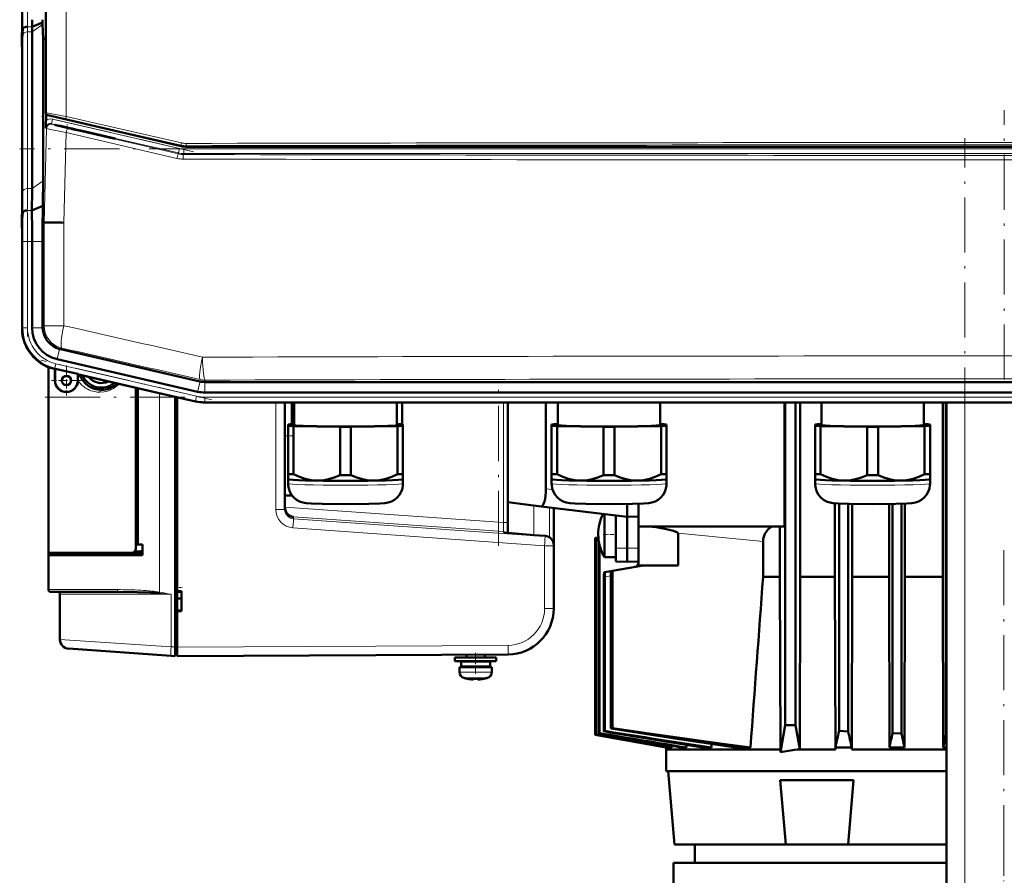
# Model space of a CAD drawing. Extents: x -1358 to 1757, y -1513 to 612.
# Tile 38 of 85: x -1225 to -1011, y 204 to 391. Entities that reach past the tile are written whole.
import ezdxf

# ---------------------------------------------------------------- set-up
doc = ezdxf.new("R2010")
doc.units = 0
doc.linetypes.add('DASHDOT', pattern=[18.5, 12, -3, 0.5, -3])

msp = doc.modelspace()

# ---------------------------------------------------------------- linework, layer by layer
at = {"color": 7, "lineweight": 50}
for p, q in [((-1219.78, 502.79), (-1219.78, 370.38)), ((-1224.98, 482.43), (-1224.98, 390.72)), ((-1220.5, 390.11), (-1220.5, 390.72)), ((-1224.78, 388.77), (-1224.95, 386.58)), ((-1222.79, 353.93), (-1222.79, 388.07)), ((-1220.5, 390.11), (-1222.78, 389.17)), ((-1220.49, 389.7), (-1220.5, 390.11)), ((-1220.41, 386.57), (-1220.49, 389.7)), ((-1219.78, 386.57), (-1220.41, 386.57)), ((-1220.41, 355.61), (-1220.41, 386.57)), ((-1224.98, 349.51), (-1224.98, 383.65)), ((-1224.98, 349.51), (-1224.98, 383.65)), ((-1219.72, 370.14), (-1219.75, 368.84)), ((-1190.35, 363.19), (-1219.39, 369.89)), ((-1214.19, 367.02), (-1215.18, 367.25)), ((-1215.18, 367.16), (-1214.19, 366.93)), ((-1214.19, 367.02), (-1214.04, 366.99)), ((-1214.19, 367.02), (-1214.19, 366.93)), ((-1214.04, 366.9), (-1214.19, 366.93)), ((-1214.04, 366.99), (-1213.34, 366.83)), ((-1214.04, 366.99), (-1214.04, 366.9)), ((-1213.34, 366.74), (-1214.04, 366.9)), ((-1213.34, 366.83), (-1211.92, 366.5)), ((-1213.34, 366.83), (-1213.34, 366.74)), ((-1211.92, 366.41), (-1213.34, 366.74)), ((-1204.67, 364.83), (-1211.92, 366.5)), ((-1211.92, 366.5), (-1211.92, 366.41)), ((-1211.92, 366.41), (-1205.06, 364.83)), ((-1205.06, 364.83), (-1204.67, 364.83)), ((-1189.23, 363.06), (-833.01, 363.06)), ((-1220.45, 350.16), (-1222.83, 349.17)), ((-1220.48, 348.39), (-1220.45, 350.16)), ((-1224.83, 348.77), (-1225, 346.58)), ((-1220.51, 346.57), (-1220.48, 348.39)), ((-1220.51, 346.57), (-1220.18, 346.57)), ((-1219.83, 346.56), (-1220.18, 346.57)), ((-1224.98, 323.63), (-1224.98, 342.43)), ((-1222.79, 323.63), (-1222.79, 342.44)), ((-1220.5, 323.81), (-1220.5, 342.44)), ((-1220.5, 323.81), (-1220.5, 323.63)), ((-1224.97, 323.43), (-1224.98, 323.63)), ((-1224.98, 323.43), (-1224.98, 323.52)), ((-1186.26, 311.93), (-1216.63, 318.94)), ((-1186.75, 309.69), (-1217.32, 316.75)), ((-1219.23, 274.58), (-1219.23, 315.04)), ((-1217.81, 314.62), (-1218, 314.67)), ((-1217.81, 314.62), (-1218, 314.67)), ((-1217.81, 314.62), (-1217.77, 314.69)), ((-1217.81, 312.12), (-1217.81, 314.62)), ((-1217.77, 312.12), (-1217.77, 314.69)), ((-1217.77, 314.69), (-1212.84, 313.55)), ((-1212.84, 313.55), (-1212.81, 313.47)), ((-1212.84, 313.55), (-1212.84, 312.12)), ((-1212.81, 312.12), (-1212.81, 313.47)), ((-1212.81, 313.47), (-1212.81, 312.12)), ((-1187.24, 307.56), (-1212.81, 313.47)), ((-1204.36, 311.38), (-1204.43, 311.32)), ((-1204.24, 311.49), (-1204.36, 311.38)), ((-1186.26, 311.93), (-1186.23, 311.92)), ((-1185.16, 311.8), (-1185.13, 311.8)), ((-1185.13, 311.8), (-837.12, 311.8)), ((-1207.67, 310.08), (-1207.73, 310.08)), ((-1200.23, 310.56), (-1200.23, 276.43)), ((-1200.23, 275.54), (-1200.23, 310.56)), ((-1199.73, 310.45), (-1199.73, 276.41)), ((-1185.16, 309.51), (-1164.89, 309.51)), ((-852.09, 309.51), (-1164.89, 309.51)), ((-1191.63, 254.1), (-1191.63, 308.58)), ((-1191.23, 308.48), (-1191.23, 266.23)), ((-837.1, 307.33), (-1185.16, 307.33)), ((-1167.73, 300.08), (-1167.73, 307.33)), ((-1167.73, 307.33), (-1167.73, 284.03)), ((-1166.23, 307.33), (-1166.23, 302.61)), ((-1165.7, 307.33), (-1165.7, 302.41)), ((-1143.4, 302.41), (-1143.4, 307.33)), ((-1142.23, 307.08), (-1142.23, 302.58)), ((-1119.23, 307.33), (-1119.23, 278.93)), ((-1119.23, 281.22), (-1119.23, 307.33)), ((-1110.93, 288.56), (-1110.93, 307.33)), ((-1108.32, 307.33), (-1108.32, 302.42)), ((-1086.02, 302.42), (-1086.02, 307.33)), ((-1059, 307.33), (-1059, 280.35)), ((-1058.81, 307.33), (-1058.81, 237.08)), ((-1056.56, 307.33), (-1056.56, 237.08)), ((-1055.54, 307.33), (-1055.54, 269.35)), ((-1050.95, 307.33), (-1050.95, 302.42)), ((-1028.65, 302.42), (-1028.65, 307.33)), ((-1024.5, 307.33), (-1024.5, 269.35)), ((-1023.85, 307.33), (-1023.85, 235.04)), ((-1023.73, -268.42), (-1023.73, 307.33)), ((-1166.23, 306.43), (-1165.7, 306.43)), ((-1167.05, 302.57), (-1167.05, 302.26)), ((-1167.05, 302.26), (-1167.05, 291.76)), ((-1165.7, 302.62), (-1165.86, 302.62)), ((-1143.23, 302.62), (-1143.4, 302.62)), ((-1142.05, 302.26), (-1142.05, 302.57)), ((-1142.05, 302.26), (-1142.05, 291.76)), ((-1109.67, 302.57), (-1109.67, 302.26)), ((-1109.67, 302.26), (-1109.67, 291.76)), ((-1108.32, 302.62), (-1108.49, 302.62)), ((-1085.86, 302.62), (-1086.02, 302.62)), ((-1084.67, 302.26), (-1084.67, 302.57)), ((-1084.67, 302.26), (-1084.67, 291.76)), ((-1052.3, 302.57), (-1052.3, 302.26)), ((-1052.3, 302.26), (-1052.3, 291.76)), ((-1050.95, 302.63), (-1051.11, 302.62)), ((-1028.48, 302.62), (-1028.65, 302.63)), ((-1027.3, 302.26), (-1027.3, 302.57)), ((-1027.3, 302.26), (-1027.3, 291.76)), ((-1165.86, 302.21), (-1155.73, 302.05)), ((-1165.86, 302.21), (-1165.86, 291.7)), ((-1155.73, 302.05), (-1155.73, 291.55)), ((-1153.36, 302.05), (-1143.23, 302.21)), ((-1153.36, 302.05), (-1153.36, 291.55)), ((-1143.23, 302.21), (-1143.23, 291.7)), ((-1108.49, 302.21), (-1098.36, 302.06)), ((-1108.49, 302.21), (-1108.49, 291.7)), ((-1098.36, 302.06), (-1098.36, 291.55)), ((-1095.99, 302.06), (-1085.86, 302.21)), ((-1095.99, 302.06), (-1095.99, 291.55)), ((-1085.86, 302.21), (-1085.86, 291.7)), ((-1051.11, 302.21), (-1040.98, 302.06)), ((-1051.11, 302.21), (-1051.11, 291.71)), ((-1040.98, 302.06), (-1040.98, 291.55)), ((-1038.61, 302.06), (-1028.48, 302.21)), ((-1038.61, 302.06), (-1038.61, 291.55)), ((-1028.48, 302.21), (-1028.48, 291.71)), ((-1167.73, 287.08), (-1167.73, 300.08)), ((-1167.05, 291.76), (-1167.05, 290.61)), ((-1142.05, 290.61), (-1142.05, 291.76)), ((-1109.67, 291.76), (-1109.67, 290.61)), ((-1084.67, 290.61), (-1084.67, 291.76)), ((-1052.3, 291.76), (-1052.3, 290.61)), ((-1027.3, 290.61), (-1027.3, 291.76)), ((-1167.05, 290.61), (-1167.05, 289.66)), ((-1167.04, 290.6), (-1167.05, 290.61)), ((-1142.05, 289.66), (-1142.05, 290.61)), ((-1142.05, 290.6), (-1142.05, 290.61)), ((-1109.67, 290.61), (-1109.67, 289.66)), ((-1109.67, 290.6), (-1109.67, 290.61)), ((-1084.68, 290.6), (-1084.67, 290.61)), ((-1084.67, 289.66), (-1084.67, 290.61)), ((-1052.3, 290.61), (-1052.3, 289.66)), ((-1052.29, 290.6), (-1052.3, 290.61)), ((-1027.3, 289.66), (-1027.3, 290.61)), ((-1027.3, 290.6), (-1027.3, 290.61)), ((-1166.23, 287.08), (-1167.73, 287.08)), ((-1166.23, 287.15), (-1166.23, 287.08)), ((-1111.98, 284.72), (-1119.23, 285.61)), ((-1093.23, 285.23), (-1093.23, 282.42)), ((-1090.73, 285.28), (-1090.73, 280.35)), ((-1047.99, 285.37), (-1047.99, 269.35)), ((-1047.1, 285.32), (-1047.1, 235.81)), ((-1045.1, 285.25), (-1045.1, 235.72)), ((-1044.27, 285.24), (-1044.27, 269.35)), ((-1036.21, 285.23), (-1036.21, 269.35)), ((-1035.48, 285.24), (-1035.48, 235.34)), ((-1033.48, 285.28), (-1033.48, 235.27)), ((-1032.78, 285.3), (-1032.78, 269.35)), ((-1093.23, 282.42), (-1111.98, 284.72)), ((-1109.23, 276.31), (-1109.23, 284.38)), ((-1098.19, 283.01), (-1098.19, 283.03)), ((-1098.19, 276.22), (-1098.19, 283.01)), ((-1119.23, 278.93), (-1119.23, 281.22)), ((-1095.73, 282.73), (-1095.73, 275.65)), ((-1093.23, 282.42), (-1090.73, 282.49)), ((-1093.23, 282.42), (-1093.23, 275.62)), ((-1090.73, 279.39), (-1090.73, 280.35)), ((-1059, 280.35), (-1090.73, 280.35)), ((-1090.73, 279.39), (-1090.73, 271.85)), ((-1082.12, 278.85), (-1082.12, 271.85)), ((-1059.97, 280.35), (-1059.97, 269.35)), ((-1111.08, 278.31), (-1113.52, 278.48)), ((-1100.23, 277.83), (-1100.22, 277.83)), ((-1100.23, 277.83), (-1100.23, 234.93)), ((-1100.22, 277.83), (-1100.04, 277.86)), ((-1100.22, 277.83), (-1100.22, 234.93)), ((-1100.04, 277.86), (-1099.96, 277.87)), ((-1100.04, 277.86), (-1100.04, 235.01)), ((-1099.96, 277.87), (-1099.5, 277.95)), ((-1099.96, 277.87), (-1099.96, 235.04)), ((-1099.4, 277.04), (-1099.4, 235.27)), ((-1063.63, 277.07), (-1063.63, 269.35)), ((-1219.23, 274.58), (-1219.23, 267.88)), ((-1219.23, 274.08), (-1219.23, 274.58)), ((-1201.17, 274.58), (-1219.23, 274.58)), ((-1218.93, 274.58), (-1218.93, 274.08)), ((-1218.93, 274.58), (-1218.76, 274.58)), ((-1201.17, 274.58), (-1198.73, 274.58)), ((-1200.23, 276.43), (-1199.73, 276.41)), ((-1198.73, 276.38), (-1200.23, 276.38)), ((-1199.73, 276.41), (-1198.73, 276.38)), ((-1198.73, 274.08), (-1198.73, 276.38)), ((-1109.23, 276.16), (-1109.23, 276.31)), ((-1109.23, 262.45), (-1109.23, 276.16)), ((-1099.24, 276.26), (-1099.24, 235.34)), ((-1098.19, 273.62), (-1098.19, 276.22)), ((-1095.73, 272.69), (-1095.73, 275.65)), ((-1093.23, 272.62), (-1093.23, 275.62)), ((-1219.23, 266.58), (-1219.23, 274.08)), ((-1219.23, 274.08), (-1198.73, 274.08)), ((-1098.19, 273.62), (-1095.73, 273.62)), ((-1095.73, 272.69), (-1093.23, 272.62)), ((-1090.73, 272.69), (-1093.23, 272.62)), ((-1096.76, 270.61), (-1098.19, 270.36)), ((-1096.76, 270.61), (-1096.44, 270.67)), ((-1096.76, 270.61), (-1096.76, 236.32)), ((-1089.72, 271.85), (-1096.44, 270.67)), ((-1096.44, 270.67), (-1096.44, 236.44)), ((-1090.73, 271.85), (-1082.12, 271.85)), ((-1098.31, 269.33), (-1098.31, 235.72)), ((-1098.07, 269.37), (-1098.07, 235.81)), ((-1063.63, 269.35), (-1059.97, 269.35)), ((-1059.87, 231.78), (-1059.97, 269.35)), ((-1055.54, 269.35), (-1055.63, 231.87)), ((-1055.54, 269.35), (-1047.99, 269.35)), ((-1047.99, 269.35), (-1047.91, 231.78)), ((-1044.27, 269.35), (-1044.35, 231.78)), ((-1044.27, 269.35), (-1036.21, 269.35)), ((-1036.14, 232.2), (-1036.21, 269.35)), ((-1032.78, 269.35), (-1032.85, 232.2)), ((-1032.78, 269.35), (-1024.5, 269.35)), ((-1024.5, 269.35), (-1024.43, 232.2)), ((-1203.99, 266.08), (-1218.73, 266.08)), ((-1191.23, 266.23), (-1190.23, 266.23)), ((-1191.23, 266.23), (-1191.23, 266.14)), ((-1191.23, 266.17), (-1191.23, 261.98)), ((-1191.23, 266.14), (-1190.23, 266.08)), ((-1190.23, 266.23), (-1190.23, 261.93)), ((-1216.73, 265.58), (-1216.73, 255.72)), ((-1191.23, 264.63), (-1190.23, 264.63)), ((-1191.23, 264.63), (-1190.23, 264.63)), ((-1191.23, 262.01), (-1191.23, 264.63)), ((-1190.23, 262.08), (-1191.23, 262.01)), ((-1191.23, 262.01), (-1191.23, 261.93)), ((-1190.23, 261.93), (-1191.23, 261.93)), ((-1191.23, 261.93), (-1191.23, 254.08)), ((-1192.54, 252.17), (-1214.87, 253.73)), ((-1191.63, 254.1), (-1191.63, 252.1)), ((-1191.63, 252.1), (-1192.54, 252.17)), ((-1191.23, 252.38), (-1191.63, 252.38)), ((-1119.17, 252.45), (-1191.23, 252.08)), ((-1126.23, 251.83), (-1130.73, 251.83)), ((-1130.73, 251.03), (-1130.73, 251.83)), ((-1126.23, 251.03), (-1130.73, 251.03)), ((-1126.23, 250.93), (-1129.38, 250.93)), ((-1129.38, 249.83), (-1129.38, 250.93)), ((-1128.23, 252.41), (-1128.23, 251.83)), ((-1128.23, 251.03), (-1128.23, 250.93)), ((-1126.23, 251.83), (-1121.73, 251.83)), ((-1126.23, 251.03), (-1121.73, 251.03)), ((-1126.23, 250.93), (-1123.08, 250.93)), ((-1124.23, 252.43), (-1124.23, 251.83)), ((-1124.23, 252.43), (-1124.23, 251.83)), ((-1124.23, 251.03), (-1124.23, 250.93)), ((-1124.23, 251.03), (-1124.23, 250.93)), ((-1123.08, 249.83), (-1123.08, 250.93)), ((-1123.08, 249.83), (-1123.08, 250.93)), ((-1121.73, 251.83), (-1121.73, 251.03)), ((-1121.73, 251.83), (-1121.73, 251.03)), ((-1126.23, 249.73), (-1129.73, 249.73)), ((-1129.73, 248.6), (-1129.73, 249.73)), ((-1126.23, 249.83), (-1129.38, 249.83)), ((-1128.23, 249.83), (-1128.23, 249.73)), ((-1126.23, 249.83), (-1123.08, 249.83)), ((-1126.23, 249.73), (-1122.73, 249.73)), ((-1124.23, 249.83), (-1124.23, 249.73)), ((-1124.23, 249.83), (-1124.23, 249.73)), ((-1122.73, 249.73), (-1122.73, 248.6)), ((-1122.73, 249.73), (-1122.73, 248.6)), ((-1128.16, 247.19), (-1128.15, 247.2)), ((-1126.77, 247.03), (-1126.74, 247.03)), ((-1126.73, 247.05), (-1126.73, 247.2)), ((-1125.73, 247.05), (-1125.73, 247.2)), ((-1125.29, 247.04), (-1125.46, 247.03)), ((-1125.29, 247.04), (-1125.46, 247.03)), ((-1124.3, 247.2), (-1124.3, 247.19)), ((-1098.31, 235.72), (-1098.07, 235.81)), ((-1096.44, 236.44), (-1096.76, 236.32)), ((-1059.87, 231.2), (-1058.81, 237.08)), ((-1058.81, 237.08), (-1056.56, 237.08)), ((-1056.56, 237.08), (-1055.63, 231.87)), ((-1047.1, 235.81), (-1045.1, 235.72)), ((-1100.23, 234.93), (-1100.22, 234.93)), ((-1084.73, 232.2), (-1100.23, 234.93)), ((-1084.71, 232.2), (-1100.22, 234.93)), ((-1099.96, 235.04), (-1100.04, 235.01)), ((-1084.03, 232.2), (-1100.04, 235.01)), ((-1099.4, 235.27), (-1099.24, 235.34)), ((-1035.48, 235.34), (-1033.48, 235.27)), ((-1032.85, 232.2), (-1033.48, 235.27)), ((-1023.85, 235.04), (-1024.43, 232.2)), ((-1023.85, 235.04), (-1023.73, 235.04)), ((-1084.7, 232.32), (-1084.73, 231.78)), ((-1084.73, 232.2), (-1084.71, 232.2)), ((-1084.73, 232.2), (-1084.71, 232.2)), ((-1084.73, 231.78), (-1059.87, 231.78)), ((-1084.73, 231.78), (-1084.73, 227.08)), ((-1084.7, 232.32), (-1084.71, 232.32)), ((-1084.71, 232.32), (-1084.71, 232.2)), ((-1084.71, 232.32), (-1084.71, 232.2)), ((-1084.03, 232.2), (-1083.53, 232.2)), ((-1083.53, 232.55), (-1083.53, 232.2)), ((-1080.35, 232.2), (-1081.45, 232.2)), ((-1080.32, 232.76), (-1080.35, 232.2)), ((-1074.89, 232.2), (-1076.81, 232.2)), ((-1074.84, 232.95), (-1074.89, 232.2)), ((-1066.38, 232.2), (-1069.66, 232.2)), ((-1059.87, 231.2), (-1059.87, 231.78)), ((-1055.63, 231.87), (-1056.28, 231.78)), ((-1056.28, 231.78), (-1047.91, 231.78)), ((-1046.46, 232.2), (-1047.91, 232.2)), ((-1047.91, 232.2), (-1047.91, 231.78)), ((-1044.35, 232.2), (-1046.46, 232.2)), ((-1044.35, 232.2), (-1044.35, 231.78)), ((-1044.35, 231.78), (-1023.73, 231.78)), ((-1032.85, 232.2), (-1036.14, 232.2)), ((-1023.73, 232.2), (-1024.43, 232.2)), ((-1084.73, 227.08), (-1046.46, 227.08)), ((-1084.3, 227.08), (-1082.9, 211.08)), ((-1046.46, 227.08), (-1023.73, 227.08)), ((-1059.93, 225.08), (-1057.48, 225.08)), ((-1058.7, 211.08), (-1059.93, 225.08)), ((-1057.48, 225.08), (-1051.68, 225.08)), ((-1051.68, 225.08), (-1046, 225.08)), ((-1046, 225.08), (-1043.93, 225.08)), ((-1045.15, 211.08), (-1043.93, 225.08)), ((-1082.9, 211.08), (-1058.7, 211.08)), ((-1078.48, 211.08), (-1078.48, 207.08)), ((-1058.7, 211.08), (-1056.37, 211.08)), ((-1056.37, 211.08), (-1051.13, 211.08)), ((-1051.13, 211.08), (-1046.28, 211.08)), ((-1046.28, 211.08), (-1045.15, 211.08)), ((-1045.15, 211.08), (-1023.73, 211.08)), ((-1083.13, 207.08), (-1023.73, 207.08)), ((-1083.13, 207.08), (-1083.13, 196.08)), ((-1023.73, 207.08), (-1078.48, 207.08))]:
    msp.add_line(p, q, dxfattribs=at)
at = {"color": 7, "lineweight": 18}
for p, q in [((-1219.7, 370.44), (-1219.7, 502.73)), ((-1215.4, 503.55), (-1215.4, 369.62)), ((-1222.79, 388.07), (-1223.79, 388.07)), ((-1223.79, 353.93), (-1223.79, 388.07)), ((-1222.78, 389.17), (-1223.78, 389.17)), ((-1220.49, 389.7), (-1222.79, 388.07)), ((-1225, 386.58), (-1224.95, 386.58)), ((-1224.79, 353.24), (-1224.79, 387.39)), ((-1219.78, 370.38), (-1219.7, 370.44)), ((-1219.32, 369.95), (-1219.39, 369.89)), ((-1218.32, 369.05), (-1218.54, 368.07)), ((-1218.32, 369.05), (-1190.66, 362.66)), ((-1190.33, 363.4), (-1215.44, 369.14)), ((-1215.4, 369.62), (-1190.28, 363.88)), ((-1220.18, 346.57), (-1219.64, 367.01)), ((-1219.64, 367.01), (-1219.77, 367.13)), ((-1190.88, 361.69), (-1218.54, 368.07)), ((-1218.54, 368.07), (-1218.42, 367.96)), ((-1215.18, 367.25), (-1215.18, 367.16)), ((-1215, 367.1), (-1190.91, 361.48)), ((-1215.36, 366.13), (-1215.88, 346.51)), ((-1191.25, 360.51), (-1215.36, 366.13)), ((-1190.66, 362.66), (-1190.88, 361.69)), ((-1190.33, 363.4), (-1190.35, 363.19)), ((-1189.76, 362.56), (-1189.76, 361.56)), ((-1189.76, 362.56), (-832.49, 362.56)), ((-1189.21, 363.27), (-1189.23, 363.06)), ((-1190.88, 361.69), (-1190.91, 361.48)), ((-1189.78, 361.35), (-1189.76, 361.56)), ((-832.49, 361.56), (-1189.76, 361.56)), ((-1222.79, 353.93), (-1223.79, 353.93)), ((-1220.41, 355.61), (-1222.79, 353.93)), ((-1222.83, 349.17), (-1223.83, 349.17)), ((-1220.18, 324.07), (-1220.18, 346.57)), ((-1215.88, 346.51), (-1215.88, 324.07)), ((-1224.79, 342.44), (-1224.98, 342.44)), ((-1224.79, 342.44), (-1223.79, 342.44)), ((-1224.79, 323.58), (-1224.79, 342.44)), ((-1222.79, 342.44), (-1223.79, 342.44)), ((-1223.79, 323.58), (-1223.79, 342.44)), ((-1220.5, 342.44), (-1222.79, 342.44)), ((-1220.18, 324.07), (-1220.5, 323.81)), ((-1220.18, 324.07), (-1215.88, 324.07)), ((-1224.98, 323.43), (-1224.79, 323.58)), ((-1223.79, 323.58), (-1224.79, 323.58)), ((-1220.5, 323.63), (-1222.79, 323.63)), ((-1216.8, 318.98), (-1217.32, 316.75)), ((-1216.63, 318.94), (-1216.31, 319.2)), ((-1217.82, 314.81), (-1217.6, 315.79)), ((-1186.97, 308.72), (-1217.6, 315.79)), ((-1217.82, 314.81), (-1218, 314.67)), ((-1187.2, 307.74), (-1217.82, 314.81)), ((-1217.77, 312.12), (-1217.81, 312.12)), ((-1212.84, 312.12), (-1212.81, 312.12)), ((-1186.23, 311.92), (-1186.75, 309.69)), ((-1186.21, 312.35), (-1186.26, 311.93)), ((-1185.16, 311.8), (-1185.16, 309.51)), ((-1185.13, 311.8), (-1185.08, 312.23)), ((-1195.04, 266.06), (-1195.04, 309.37)), ((-1187.2, 307.74), (-1186.97, 308.72)), ((-1187.2, 307.74), (-1187.24, 307.56)), ((-1185.16, 308.51), (-837.1, 308.51)), ((-1185.16, 307.51), (-1185.16, 308.51)), ((-1185.16, 307.51), (-837.1, 307.51)), ((-1185.16, 307.51), (-1185.16, 307.33)), ((-1169.72, 284.03), (-1169.72, 307.33)), ((-1120.16, 307.33), (-1120.16, 281.22)), ((-1019.73, -268.42), (-1019.73, 307.33)), ((-1110.93, 288.56), (-1109.48, 288.39)), ((-1167.73, 284.03), (-1169.72, 284.03)), ((-1167.73, 284.55), (-1120.16, 281.22)), ((-1113.54, 284.91), (-1113.54, 278.48)), ((-1110.17, 284.5), (-1110.17, 278.01)), ((-1165.87, 282.42), (-1120.16, 279.23)), ((-1165.87, 282.03), (-1165.87, 282.42)), ((-1111.08, 278.16), (-1165.87, 282.03)), ((-1120.16, 281.22), (-1120.14, 280.69)), ((-1119.23, 281.22), (-1120.16, 281.22)), ((-1111.22, 276.16), (-1166, 280.04)), ((-1120.16, 279.23), (-1120.16, 279.04)), ((-1082.12, 278.85), (-1063.63, 277.07)), ((-1113.52, 278.48), (-1111.08, 278.31)), ((-1111.08, 278.31), (-1111.08, 278.16)), ((-1111.22, 276.16), (-1111.22, 262.45)), ((-1109.23, 276.16), (-1111.22, 276.16)), ((-1095.73, 275.65), (-1093.23, 275.62)), ((-1090.73, 275.65), (-1093.23, 275.62)), ((-1089.8, 271.84), (-1089.79, 271.85)), ((-1096.76, 269.6), (-1098.07, 269.37)), ((-1204.2, 266.58), (-1219.23, 266.58)), ((-1216.73, 265.58), (-1192.54, 265.58)), ((-1192.54, 265.58), (-1192.54, 254.16)), ((-1109.23, 262.45), (-1111.22, 262.45)), ((-1216.73, 255.72), (-1192.54, 254.16)), ((-1192.54, 254.16), (-1191.63, 254.1)), ((-1191.23, 254.07), (-1191.63, 254.07)), ((-1119.17, 254.45), (-1191.23, 254.08)), ((-1129.73, 248.6), (-1126.23, 248.6)), ((-1126.23, 247.35), (-1128.8, 247.35)), ((-1126.19, 248.6), (-1126.23, 248.6)), ((-1126.2, 247.35), (-1126.23, 247.35)), ((-1123.65, 247.35), (-1126.2, 247.35)), ((-1122.73, 248.6), (-1126.19, 248.6))]:
    msp.add_line(p, q, dxfattribs=at)
at = {"color": 7, "linetype": 'DASHDOT', "lineweight": 18}
for p, q in [((-1223.79, 381.55), (-1223.79, 491.61)), ((-1011.13, 312.33), (-1011.13, 371.02)), ((-1187.64, 361.97), (-1221.34, 369.75)), ((-1019.73, -326), (-1019.73, 364.9)), ((-796.77, 362.56), (-1225.49, 362.56)), ((-1223.79, 344.32), (-1223.79, 321.69)), ((-1183.65, 307.95), (-1220.91, 316.55)), ((-1121.23, 276.09), (-1121.23, 310.17)), ((-1219.96, 308.51), (-802.29, 308.51)), ((-1011.23, 275.17), (-1011.23, 205.25))]:
    msp.add_line(p, q, dxfattribs=at)
at = {"color": 7, "linetype": 'DASHDOT', "lineweight": 18, "ltscale": 0.019753}
msp.add_line((-1215.18, 367.1), (-1215.18, 367.89), dxfattribs=at)
at = {"color": 7, "linetype": 'DASHDOT', "lineweight": 18, "ltscale": 0.1625}
for p, q in [((-1215.31, 315.37), (-1215.31, 308.87)), ((-1212.06, 312.12), (-1218.56, 312.12))]:
    msp.add_line(p, q, dxfattribs=at)
at = {"color": 7, "linetype": 'DASHDOT', "lineweight": 18, "ltscale": 0.160231}
msp.add_line((-1215.31, 315.33), (-1215.31, 308.92), dxfattribs=at)
at = {"color": 7, "linetype": 'DASHDOT', "lineweight": 18, "ltscale": 0.160233}
msp.add_line((-1212.1, 312.12), (-1218.51, 312.12), dxfattribs=at)
at = {"color": 7, "linetype": 'DASHDOT', "lineweight": 18, "ltscale": 0.045016}
msp.add_line((-1166.08, 300.08), (-1167.88, 300.08), dxfattribs=at)
at = {"color": 7, "linetype": 'DASHDOT', "lineweight": 18, "ltscale": 0.07381}
msp.add_line((-1098.43, 278.62), (-1095.48, 278.62), dxfattribs=at)
at = {"color": 7, "linetype": 'DASHDOT', "lineweight": 18, "ltscale": 0.030002}
msp.add_line((-1191.33, 267.08), (-1190.13, 267.08), dxfattribs=at)
at = {"color": 7, "linetype": 'DASHDOT', "lineweight": 18, "ltscale": 0.012015}
msp.add_line((-1191.19, 254.07), (-1191.67, 254.07), dxfattribs=at)
at = {"color": 7, "linetype": 'DASHDOT', "lineweight": 18, "ltscale": 0.114895}
msp.add_line((-1126.23, 248.21), (-1126.23, 252.81), dxfattribs=at)
at = {"color": 7, "linetype": 'DASHDOT', "lineweight": 18, "ltscale": 0.000760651}
msp.add_line((-1127.23, 247.05), (-1127.23, 247.02), dxfattribs=at)
at = {"color": 7, "linetype": 'DASHDOT', "lineweight": 18, "ltscale": 0.000956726}
msp.add_line((-1125.23, 247.05), (-1125.23, 247.01), dxfattribs=at)
at = {"color": 7, "linetype": 'DASHDOT', "lineweight": 18, "ltscale": 0.330015}
msp.add_line((-1011.23, 208.18), (-1011.23, 194.98), dxfattribs=at)
at = {"color": 7, "lineweight": 18}
for points in [[(-1219.7, 370.44), (-1219.7, 370.44), (-1219.69, 370.44), (-1219.59, 370.43), (-1218.84, 370.3), (-1215.4, 369.62)], [(-1215.44, 369.14), (-1217.74, 369.65), (-1219.12, 369.93), (-1219.29, 369.95), (-1219.31, 369.95), (-1219.31, 369.95), (-1219.32, 369.95)], [(-1215.36, 366.13), (-1218.8, 366.81), (-1219.59, 366.99), (-1219.63, 367.01), (-1219.64, 367.01)], [(-1218.42, 367.96), (-1218.41, 367.96), (-1218.4, 367.95), (-1218.28, 367.91), (-1216.6, 367.48), (-1215, 367.1)], [(-1204.4, 310.87), (-1205.08, 310.39), (-1205.81, 310.02), (-1206.56, 309.76), (-1207.12, 309.65), (-1208.01, 309.58)], [(-1120.14, 279.32), (-1120.15, 279.24), (-1120.15, 279.23), (-1120.15, 279.23), (-1120.16, 279.23)], [(-1120.16, 279.04), (-1120.16, 279.04), (-1120.15, 279.04), (-1120.13, 279.03), (-1119.92, 279), (-1117.2, 278.76), (-1113.52, 278.48)], [(-1120.14, 280.69), (-1120.13, 279.72), (-1120.14, 279.32)], [(-1090.99, 271.84), (-1090.99, 271.84), (-1090.99, 271.84), (-1090.98, 271.83), (-1090.94, 271.78), (-1090.81, 271.66)], [(-1203.99, 266.08), (-1204.02, 266.08), (-1204.09, 266.15), (-1204.14, 266.22)], [(-1119.17, 252.45), (-1119.17, 252.46), (-1119.17, 252.47), (-1119.17, 252.57), (-1119.17, 254.45)]]:
    msp.add_lwpolyline(points, dxfattribs=at)
at = {"color": 7, "lineweight": 50}
for points in [[(-1217.78, 367.81), (-1217.78, 367.81), (-1217.77, 367.8), (-1217.73, 367.79), (-1217.34, 367.68), (-1215.18, 367.16)], [(-1215.18, 367.25), (-1216.63, 367.58), (-1217.59, 367.78), (-1217.76, 367.81), (-1217.77, 367.81), (-1217.78, 367.81), (-1217.78, 367.81), (-1217.78, 367.81)], [(-1160.8, 290.33), (-1161.42, 290.36), (-1162.04, 290.43), (-1162.69, 290.54), (-1163.34, 290.71), (-1164.6, 291.13), (-1165.86, 291.7)], [(-1155.73, 291.55), (-1156.99, 291.02), (-1158.25, 290.63), (-1158.9, 290.49), (-1159.55, 290.39), (-1160.17, 290.34), (-1160.8, 290.33)], [(-1148.3, 290.33), (-1148.92, 290.34), (-1149.54, 290.39), (-1150.19, 290.49), (-1150.84, 290.63), (-1152.1, 291.02), (-1153.36, 291.55)], [(-1143.23, 291.7), (-1144.49, 291.13), (-1145.75, 290.71), (-1146.4, 290.54), (-1147.05, 290.43), (-1147.67, 290.36), (-1148.3, 290.33)], [(-1103.42, 290.33), (-1104.04, 290.36), (-1104.66, 290.43), (-1105.32, 290.55), (-1105.97, 290.71), (-1107.23, 291.13), (-1108.49, 291.7)], [(-1098.36, 291.55), (-1099.62, 291.02), (-1100.88, 290.63), (-1101.52, 290.49), (-1102.18, 290.39), (-1102.8, 290.34), (-1103.42, 290.33)], [(-1090.92, 290.33), (-1091.55, 290.34), (-1092.17, 290.39), (-1092.82, 290.49), (-1093.47, 290.63), (-1094.73, 291.02), (-1095.99, 291.55)], [(-1085.86, 291.7), (-1087.12, 291.13), (-1088.38, 290.71), (-1089.03, 290.55), (-1089.68, 290.43), (-1090.3, 290.36), (-1090.92, 290.33)], [(-1046.05, 290.33), (-1046.67, 290.36), (-1047.29, 290.43), (-1047.94, 290.55), (-1048.59, 290.71), (-1049.85, 291.14), (-1051.11, 291.71)], [(-1040.98, 291.55), (-1042.24, 291.02), (-1043.5, 290.63), (-1044.15, 290.49), (-1044.8, 290.39), (-1045.42, 290.34), (-1046.05, 290.33)], [(-1033.55, 290.33), (-1034.17, 290.34), (-1034.8, 290.39), (-1035.45, 290.49), (-1036.09, 290.63), (-1037.35, 291.02), (-1038.61, 291.55)], [(-1028.48, 291.71), (-1029.74, 291.14), (-1031, 290.71), (-1031.65, 290.55), (-1032.31, 290.43), (-1032.93, 290.36), (-1033.55, 290.33)], [(-1154.55, 285.2), (-1159.62, 285.25), (-1162.02, 285.32), (-1163.09, 285.4), (-1163.86, 285.54), (-1164.55, 285.79), (-1165.22, 286.17), (-1165.8, 286.65), (-1166.29, 287.24), (-1166.66, 287.89), (-1166.91, 288.61), (-1167.03, 289.36), (-1167.05, 289.66)], [(-1154.55, 285.2), (-1149.47, 285.25), (-1147.07, 285.32), (-1146, 285.4), (-1145.23, 285.54), (-1144.54, 285.79), (-1143.88, 286.17), (-1143.29, 286.65), (-1142.8, 287.24), (-1142.43, 287.89), (-1142.18, 288.61), (-1142.06, 289.36), (-1142.05, 289.66)], [(-1097.17, 285.2), (-1102.25, 285.25), (-1104.65, 285.32), (-1105.72, 285.4), (-1106.48, 285.54), (-1107.18, 285.79), (-1107.84, 286.17), (-1108.43, 286.66), (-1108.91, 287.24), (-1109.29, 287.9), (-1109.54, 288.61), (-1109.66, 289.36), (-1109.67, 289.66)], [(-1097.17, 285.2), (-1092.1, 285.25), (-1089.7, 285.32), (-1088.62, 285.4), (-1087.86, 285.54), (-1087.17, 285.79), (-1086.5, 286.17), (-1085.92, 286.66), (-1085.43, 287.24), (-1085.06, 287.9), (-1084.8, 288.61), (-1084.68, 289.36), (-1084.67, 289.66)], [(-1039.8, 285.21), (-1044.87, 285.25), (-1047.27, 285.32), (-1048.35, 285.4), (-1049.11, 285.54), (-1049.8, 285.79), (-1050.47, 286.17), (-1051.05, 286.66), (-1051.54, 287.24), (-1051.91, 287.9), (-1052.17, 288.61), (-1052.29, 289.36), (-1052.3, 289.66)], [(-1039.8, 285.21), (-1034.72, 285.25), (-1032.32, 285.32), (-1031.25, 285.4), (-1030.49, 285.54), (-1029.79, 285.79), (-1029.13, 286.17), (-1028.54, 286.66), (-1028.06, 287.24), (-1027.68, 287.9), (-1027.43, 288.61), (-1027.31, 289.36), (-1027.3, 289.66)], [(-1110.93, 288.56), (-1110.95, 287.8), (-1111.01, 287.05), (-1111.11, 286.39), (-1111.24, 285.81)], [(-1111.24, 285.81), (-1111.43, 285.25), (-1111.55, 285.03), (-1111.67, 284.87), (-1111.82, 284.75), (-1111.98, 284.72)], [(-1166.98, 282.87), (-1167.25, 283.15), (-1167.48, 283.48), (-1167.64, 283.87), (-1167.7, 284.15), (-1167.73, 284.44)], [(-1113.52, 278.48), (-1118.44, 278.86), (-1120, 279.01)], [(-1082.66, 279.21), (-1083.11, 279.36), (-1084.09, 279.62), (-1085.06, 279.82)], [(-1082.12, 278.85), (-1082.13, 278.89), (-1082.17, 278.94), (-1082.27, 279.02)], [(-1061.64, 280.35), (-1062.11, 280.07), (-1062.54, 279.72), (-1062.93, 279.27), (-1063.25, 278.75), (-1063.49, 278.11)], [(-1201.17, 274.58), (-1200.96, 274.6), (-1200.75, 274.68), (-1200.56, 274.8), (-1200.4, 274.97), (-1200.29, 275.18), (-1200.23, 275.54)], [(-1098.19, 270.36), (-1098.2, 270.36), (-1098.21, 270.34), (-1098.23, 270.31), (-1098.27, 270.05)], [(-1098.11, 270.08), (-1098.15, 270.3), (-1098.17, 270.34), (-1098.17, 270.35), (-1098.18, 270.36), (-1098.19, 270.36)], [(-1203.99, 266.08), (-1199.82, 266.04), (-1197.11, 265.95), (-1195.08, 265.82)], [(-1127.23, 247.05), (-1127.03, 247.03), (-1126.79, 247.03), (-1126.74, 247.03), (-1126.73, 247.04), (-1126.73, 247.04), (-1126.73, 247.04), (-1126.73, 247.05)], [(-1127.23, 247.05), (-1127.03, 247.03), (-1126.79, 247.03), (-1126.74, 247.03), (-1126.73, 247.04), (-1126.73, 247.04), (-1126.73, 247.04), (-1126.73, 247.05)], [(-1125.64, 247.02), (-1125.7, 247.03), (-1125.72, 247.04), (-1125.72, 247.04), (-1125.73, 247.04), (-1125.73, 247.05)], [(-1125.23, 247.05), (-1125.56, 247.02), (-1125.67, 247.03), (-1125.71, 247.03), (-1125.72, 247.04), (-1125.72, 247.04), (-1125.73, 247.04), (-1125.73, 247.05)], [(-1125.67, 247.03), (-1125.72, 247.04), (-1125.72, 247.04), (-1125.72, 247.04), (-1125.73, 247.05), (-1125.73, 247.05)], [(-1125.23, 247.05), (-1125.56, 247.02), (-1125.67, 247.03), (-1125.71, 247.03), (-1125.72, 247.04), (-1125.72, 247.04), (-1125.73, 247.04), (-1125.73, 247.05)], [(-1069.66, 232.2), (-1082.86, 234.16), (-1096.76, 236.32)], [(-1066.38, 232.2), (-1072.45, 233), (-1078.63, 233.84), (-1087.42, 235.1), (-1096.44, 236.44)]]:
    msp.add_lwpolyline(points, dxfattribs=at)
for radius in [1.03, 1]:
    msp.add_circle((-1215.31, 312.12), radius, dxfattribs=at)
for centre, radius, start, end in [((-1572.05, 390.63), 347.08, 359.3309, 0.0147), ((-867.24, 390.64), 357.73, 179.9872, 180.6507), ((-1087.99, 390.69), 134.8, 179.9876, 180.6479), ((-1142.97, 387.98), 79.83, 179.1476, 179.9359), ((-1432.34, 383.4), 207.36, 0.0695, 0.8788), ((-1012.55, 383.4), 212.42, 179.1438, 179.9337), ((-1219.28, 370.38), 0.5, 179.9976, 257.0022), ((-1159.25, 367.31), 60.52, 178.5511, 180.1764), ((-1189.23, 368.06), 5, 257.002, 269.998), ((-1562.57, 354.33), 339.78, 359.1293, 359.9319), ((-1611.87, 356.08), 391.47, 359.1331, 359.9319), ((-1432.2, 349.76), 207.22, 359.1215, 359.9313), ((-1793.03, 342.57), 570.24, 359.9861, 0.6624), ((-1572.56, 342.52), 347.59, 359.9857, 0.6685), ((-1912.99, 342.46), 692.48, 359.99805, 0.34054), ((-1200.38, 1553.31), 1206.9, 269.07649, 269.26401), ((-1215.98, 323.43), 8.99, 179.9916, 257.0084), ((-1215.73, 323.63), 7.06, 179.9966, 257.0032), ((-1215.5, 323.82), 5, 182.1029, 254.9076), ((-1207.73, 315.08), 5, 199.8386, 270), ((-1207.73, 315.08), 4.5, 204.0356, 309.9504), ((-1215.31, 312.12), 2.5, 180, 360), ((-1215.31, 312.12), 2.47, 180, 0), ((-1215.31, 312.12), 1, 141.2591, 270), ((-1215.31, 312.12), 2.5, 270, 360), ((-1207.73, 315.08), 3.5, 217.7508, 296.2266), ((-1207.73, 315.08), 5, 270.6772, 311.2128), ((-1185.16, 316.58), 7.06, 257.0007, 269.9996), ((-1185.16, 316.58), 9.25, 257.0008, 269.9996), ((-1185.16, 316.58), 9.25, 257.0008, 269.9996), ((-1147.23, 307.08), 5, 360, 2.866), ((-1165.7, 284.44), 2.03, 180.0999, 230.9395), ((-1089.53, 278.62), 10, 153.6052, 180), ((-1165.68, 284.46), 2.05, 230.8485, 264.7818), ((-1098.49, 211.7), 69.43, 78.8479, 81.3876), ((-1083.36, 277.21), 2.12, 58.8527, 70.7621), ((-1111.23, 276.31), 2, 0.0034, 85.908), ((-1089.53, 278.62), 10, 180, 210), ((-1059.72, 277.08), 3.91, 164.6205, 180.1236), ((-1209.23, 628.62), 353.83, 271.4214, 271.7013), ((-1091.73, 272.52), 1, 280.0003, 0.001), ((-1091.32, 269.38), 6.99, 174.4624, 180.4034), ((-1104.41, 269.42), 6.33, 359.536, 5.9711), ((18597.96, -1206.06), 19716.87, 175.708556, 175.816815), ((-1218.73, 266.58), 0.5, 180, 270), ((-1217.23, 265.58), 0.5, 0, 90), ((-1119.23, 262.45), 10, 270.3, 360), ((-1214.73, 255.72), 2, 180, 266), ((-1119.18, 262.36), 9.9, 294.0035, 297.7418), ((-1128.43, 248.6), 1.3, 180, 253.3985), ((-1126.23, 255.98), 9, 253.3985, 257.6222), ((-1126.23, 255.98), 9, 253.3985, 257.6222), ((-1126.23, 255.98), 8.99, 257.6508, 263.6103), ((-1126.23, 255.98), 8.99, 257.6503, 263.6107), ((-1126.23, 255.98), 8.99, 257.6508, 263.6103), ((-1126.23, 255.98), 8.99, 257.6503, 263.6107), ((-1126.79, 250.83), 3.8, 263.4188, 267.7154), ((-1126.79, 250.83), 3.8, 263.4188, 267.7154), ((-1126.23, 257.09), 9.9, 267.106, 272.8938), ((-1126.23, 257.09), 9.9, 267.1058, 272.8956), ((-1126.23, 257.09), 9.9, 267.106, 272.8938), ((-1126.23, 257.09), 9.9, 267.1058, 272.8956), ((-1126.23, 255.98), 8.99, 276.3893, 282.3497), ((-1126.23, 255.98), 8.99, 276.3893, 282.3497), ((-1126.23, 255.98), 8.99, 276.3893, 282.3497), ((-1126.23, 255.98), 8.99, 276.3893, 282.3497), ((-1126.23, 255.98), 9, 282.3778, 286.6016), ((-1126.23, 255.98), 9, 282.3778, 286.6016), ((-1124.03, 248.6), 1.3, 286.6016, 360), ((-1124.03, 248.6), 1.3, 286.6016, 360), ((-744.24, 2429.13), 2221.68, 260.83574, 261.44081), ((-1291.05, 288.54), 249.58, 346.953, 347.802), ((1097.42, 12880.24), 12834.7, 260.142033, 260.216469), ((399.29, 8918.6), 8811.71, 260.207548, 260.32597), ((-376.21, 4523.35), 4348.55, 260.42891, 260.68125), ((-517.14, 3716.46), 3528.92, 260.52101, 260.87464), ((-598.83, 329.02), 455.92, 191.8085, 192.2602), ((-1609.38, 354.17), 586.08, 347.98801, 348.30189), ((-1029.56, 54.26), 179.51, 98.5612, 99.7202)]:
    msp.add_arc(centre, radius, start, end, dxfattribs=at)
at = {"color": 7, "lineweight": 18}
for centre, radius, start, end in [((-1053.31, 390.69), 171.48, 179.9885, 180.6411), ((-1087.62, 390.69), 136.17, 179.9884, 180.642), ((-1123.52, 387.27), 101.27, 179.1557, 179.937), ((-1143.35, 387.98), 80.44, 179.1546, 179.9369), ((-1218.77, 367.1), 2, 76.9951, 119.3366), ((-1218.77, 367.1), 0.999, 76.9181, 178.54), ((-1189.76, 366.56), 4, 257.0047, 269.9953), ((-1189.22, 368.27), 5, 257.1098, 270.1116), ((-1189.28, 368.26), 4.49, 257.1108, 270.1395), ((-1011.12, -83421.99), 83785.95, 89.8781793, 90.1218189), ((-1011.12, -83365.09), 83728.55, 89.8781383, 90.1218667), ((-1189.89, 366.34), 5.99, 256.8712, 269.8909), ((-1189.77, 366.35), 5, 256.8528, 269.8509), ((-1011.13, 84172.73), 83812.57, 269.8777849, 270.1222169), ((-1011.13, 84059.2), 83698.04, 269.877703, 270.1222989), ((-1562.93, 354.33), 339.14, 359.1277, 359.9317), ((-1543.04, 353.62), 318.25, 359.1257, 359.9316), ((-1758.77, 342.57), 533.98, 359.9859, 0.6653), ((-1792.9, 342.57), 569.11, 359.986, 0.6637), ((-1215.18, 324.07), 5, 180.0358, 256.9642), ((-13920.79, -55816.37), 57560.09, 77.2175972, 77.2484218), ((-1215.8, 323.58), 8.99, 179.9996, 257.0003), ((-1215.8, 323.58), 7.99, 179.9916, 257.0084), ((-13882.26, -55458.3), 57197.52, 77.175311, 77.206239), ((-1011.13, -55712.07), 56029.56, 89.821502, 90.178496), ((-1208.23, 315.03), 5.37, 211.413, 229.7474), ((-1208.14, 315.06), 5.45, 229.2293, 242.0918), ((-1207.92, 315.13), 5.53, 309.668, 317.585), ((-1185.08, 317.23), 5, 257.0045, 269.8157), ((-1011.13, -55336.82), 55649.31, 89.820894, 90.179104), ((-1208.16, 314.94), 5.33, 241.6531, 250.8184), ((-1208.01, 315.27), 5.7, 250.5611, 264.147), ((-1208.06, 314.33), 4.76, 263.5648, 270.6311), ((-1207.16, 309.58), 0.851, 168.9838, 180.1015), ((-1185.16, 316.56), 8.05, 256.9878, 270.0122), ((-1185.16, 316.58), 9.06, 257.0008, 269.9996), ((-1165.71, 284.03), 4, 180.019, 265.9289), ((-1165.73, 284.03), 2, 179.9999, 192.9425), ((-1165.73, 284.03), 2, 192.937, 265.9528), ((-1111.23, 276.31), 2, 0.0044, 85.9284), ((-1111.23, 276.16), 2, 0.0024, 85.9529), ((-1203.98, 171.94), 94.64, 87.052, 90.1342), ((-1203.25, 266.56), 0.95, 178.7942, 200.588), ((-1202.01, 210.31), 56.21, 84.6558, 87.0383), ((-1198.7, 244.41), 21.96, 80.4163, 84.9894), ((-1188.71, 264.92), 6.43, 169.8305, 171.9968), ((-1221.17, -22.95), 289.95, 84.3338, 84.8376), ((-1218.76, 136.08), 132.13, 78.5523, 79.6562), ((-1119.22, 262.45), 8, 270.2986, 0.0015)]:
    msp.add_arc(centre, radius, start, end, dxfattribs=at)
for centre, major_axis, ratio, start_param, end_param in [((-1223.79, 387.36), (-1, 0), 0.707107, 4.712389, 6.248279), ((-1219.2, 370.44), (-0.311, 0.391), 0.999751, 0.898966, 2.242627), ((-1215.33, 369.62), (-0.111, -0.487), 0.135841, 4.743398, 6.265569), ((-1218.64, 366.98), (-0.682, -0.732), 0.99939, 3.664878, 5.435811), ((-1215.22, 366.13), (-0.227, -0.974), 0.135666, 3.159209, 4.744041), ((-1190.22, 363.88), (-0.111, -0.487), 0.119115, 4.739619, 6.265607), ((-1189.21, 363.77), (0.001, -0.5), 0.121453, 4.71213, 6.265602), ((-1191.13, 360.51), (-0.227, -0.974), 0.119647, 3.159172, 4.74027), ((-1189.76, 366.56), (4.97, -0.57), 0.999846, 4.59896, 4.825818), ((-1189.78, 360.35), (0, -1), 0.121885, 3.159177, 4.71265), ((-1223.79, 353.22), (-1, 0), 0.707107, 4.712389, 6.248279), ((-1215.18, 324.07), (-1.11, -4.88), 0.136195, 4.743306, 6.256759), ((-1185.08, 317.22), (-1.11, -4.88), 0.116076, 4.738807, 6.256827), ((-1185.08, 317.22), (0.02, -5), 0.119003, 4.712015, 6.256818), ((-1185.08, 317.22), (-4.97, 0.57), 0.999653, 1.681064, 1.684203), ((-1207.73, 309.58), (0, -0.5), 0.568669, 3.141358, 4.378357), ((-1154.55, 289.66), (12.5, 0), 0.026177, 3.141593, 6.283185), ((-1097.17, 289.66), (12.5, 0), 0.026177, 3.141593, 6.283185), ((-1039.8, 289.66), (12.5, 0), 0.026177, 3.141593, 6.283185), ((-1166.01, 280.04), (-0.14, -2), 0.005223, 1.571166, 3.129036), ((-1120.23, 278.23), (-1, 0), 0.999921, 3.964999, 4.641705), ((-1120.23, 278.04), (1, 0), 0.999921, 1.306905, 1.500113), ((-1111.23, 276.16), (-0.14, -2), 0.005223, 1.571166, 3.129036), ((-1192.4, 254.16), (-0.14, -2), 0.069587, 4.717255, 6.283185)]:
    msp.add_ellipse(centre, major_axis=major_axis, ratio=ratio, start_param=start_param, end_param=end_param, dxfattribs=at)
at = {"color": 7, "lineweight": 50}
for centre, major_axis, ratio, start_param, end_param in [((-1223.78, 388.75), (1, 0), 0.414343, 1.573592, 3.109513), ((-1223.83, 348.75), (1, 0), 0.414186, 1.573647, 3.10953), ((-1215.5, 323.81), (3.11, -3.91), 0.999441, 5.34848, 5.384068), ((-1185.13, 316.8), (4.97, -0.57), 0.999653, 4.604077, 4.820701), ((-1154.55, 302.41), (13.8, 0), 0.026177, 2.531934, 2.704054), ((-1154.55, 302.41), (13.8, 0), 0.026177, 3.579132, 3.751251), ((-1154.55, 302.41), (11.15, 0), 0.026177, 3.141593, 6.283185), ((-1154.55, 302.41), (13.8, 0), 0.026177, 0.437539, 0.609658), ((-1154.55, 302.41), (13.8, 0), 0.026177, 5.673527, 5.845646), ((-1097.17, 302.42), (13.8, 0), 0.026177, 2.531934, 2.704054), ((-1097.17, 302.42), (13.8, 0), 0.026177, 3.579132, 3.751251), ((-1097.17, 302.42), (11.15, 0), 0.026177, 3.141593, 6.283185), ((-1097.17, 302.42), (13.8, 0), 0.026177, 0.437539, 0.609658), ((-1097.17, 302.42), (13.8, 0), 0.026177, 5.673527, 5.845646), ((-1039.8, 302.42), (13.8, 0), 0.026177, 2.531934, 2.704054), ((-1039.8, 302.42), (13.8, 0), 0.026177, 3.579132, 3.751251), ((-1039.8, 302.42), (11.15, 0), 0.026177, 3.141593, 6.283185), ((-1039.8, 302.42), (13.8, 0), 0.026177, 0.437539, 0.609658), ((-1039.8, 302.42), (13.8, 0), 0.026177, 5.673527, 5.845646), ((-1154.55, 302.41), (13.8, 0), 0.026177, 4.626329, 4.798449), ((-1097.17, 302.42), (13.8, 0), 0.026177, 4.626329, 4.798449), ((-1039.8, 302.42), (13.8, 0), 0.026177, 4.626329, 4.798449), ((-1154.55, 291.91), (-13.8, 0), 0.026177, 0.437539, 0.609658), ((-1154.55, 291.91), (-13.8, 0), 0.026177, 1.484737, 1.656856), ((-1154.55, 291.91), (-13.8, 0), 0.026177, 2.531934, 2.704054), ((-1097.17, 291.91), (-13.8, 0), 0.026177, 0.437539, 0.609658), ((-1097.17, 291.91), (-13.8, 0), 0.026177, 1.484737, 1.656856), ((-1097.17, 291.91), (-13.8, 0), 0.026177, 2.531934, 2.704054), ((-1039.8, 291.91), (-13.8, 0), 0.026177, 0.437539, 0.609658), ((-1039.8, 291.91), (-13.8, 0), 0.026177, 1.484737, 1.656856), ((-1039.8, 291.91), (-13.8, 0), 0.026177, 2.531934, 2.704054), ((-1154.55, 290.61), (12.5, 0), 0.026177, 3.167782, 6.256996), ((-1097.17, 290.61), (12.5, 0), 0.026177, 3.167782, 6.256996), ((-1039.8, 290.61), (12.5, 0), 0.026177, 3.167782, 6.256996), ((-1191.24, 254.08), (0.01, -2), 0.005236, 0, 1.570769)]:
    msp.add_ellipse(centre, major_axis=major_axis, ratio=ratio, start_param=start_param, end_param=end_param, dxfattribs=at)

doc.saveas('drawing.dxf')
